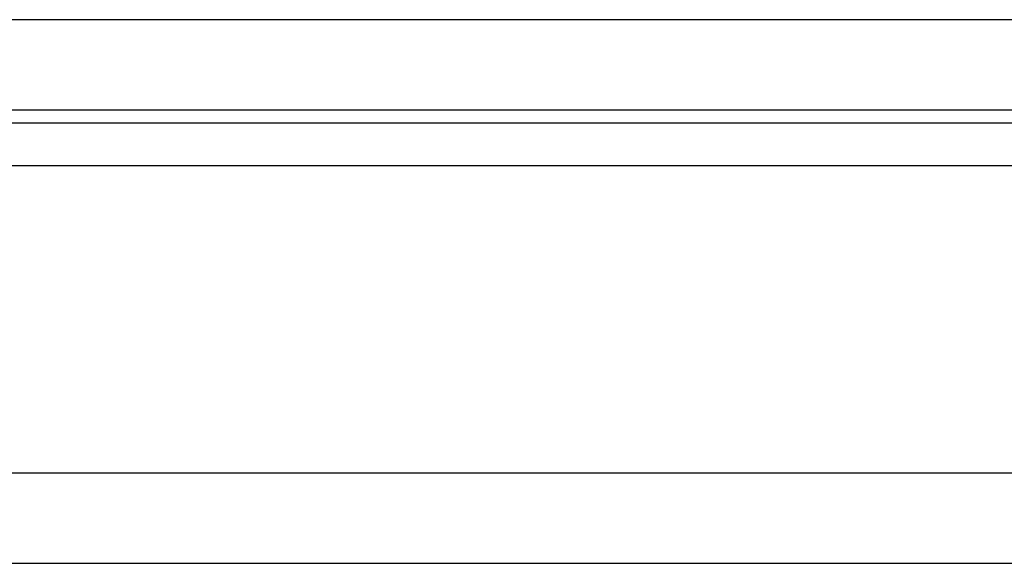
# Model space of a CAD drawing. Header units: millimetres. Extents: x 890 to 1299, y -232 to -73.
# Tile 23 of 53: x 1171 to 1187, y -211 to -202. Entities that reach past the tile are written whole.
import ezdxf

# ---------------------------------------------------------------- set-up
doc = ezdxf.new("R2010")
doc.units = ezdxf.units.MM
doc.layers.add('OUT', color=3, linetype='CONTINUOUS')

msp = doc.modelspace()

# ---------------------------------------------------------------- linework, layer by layer
at = {"layer": 'OUT', "color": 7}
for p, q in [((1251.984, -201.575), (1128.984, -201.575)), ((1251.984, -203.075), (1128.984, -203.075)), ((1090.877, -203.282), (1294.014, -203.282)), ((1090.517, -203.99), (1294.014, -203.99)), ((1090.127, -209.075), (1294.014, -209.075)), ((1044.014, -210.575), (1294.014, -210.575))]:
    msp.add_line(p, q, dxfattribs=at)

doc.saveas('drawing.dxf')
